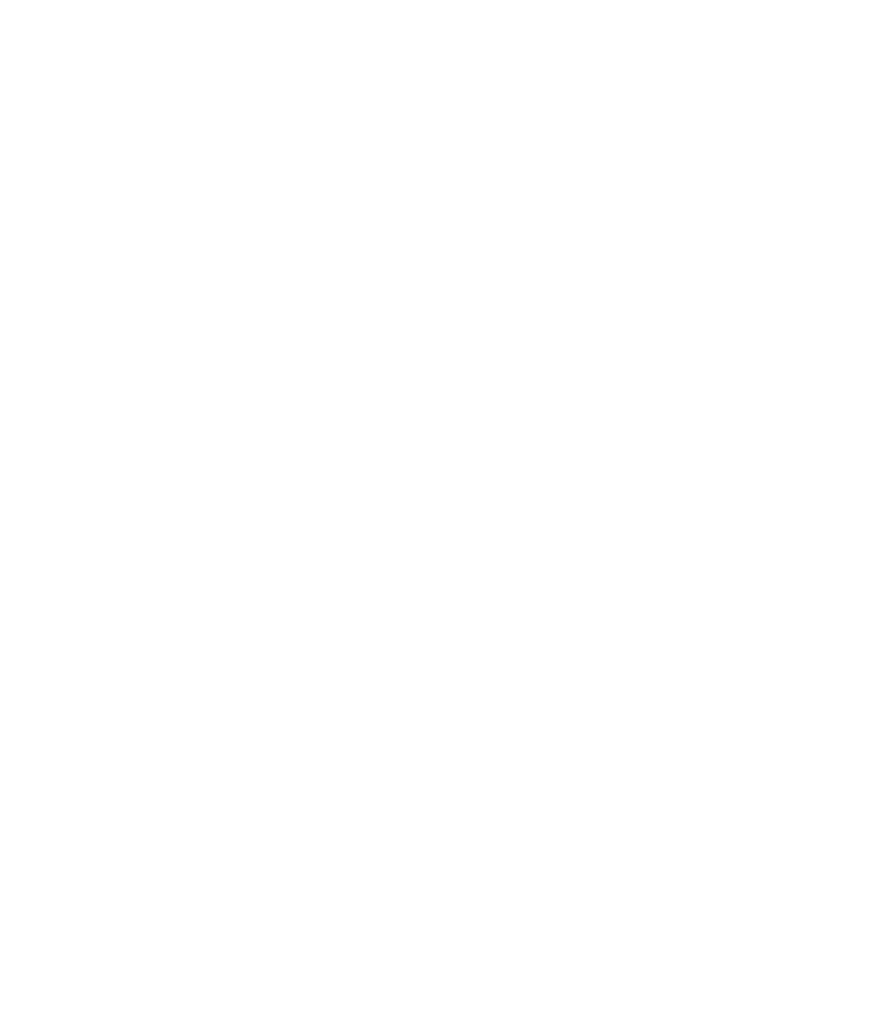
# Model space of a CAD drawing. Extents: x 72518 to 104580, y -134755 to -121361.
# Tile 41 of 47: x 102699 to 104580, y -133171 to -131000. Entities that reach past the tile are written whole.
import ezdxf

# ---------------------------------------------------------------- set-up
doc = ezdxf.new("R2010")
doc.units = 0
doc.header["$LTSCALE"] = 5
doc.header["$MEASUREMENT"] = 0
doc.layers.add('Opisy', color=3, linetype='Continuous', lineweight=9)
doc.styles.add('simplex', font='simplex.shx', dxfattribs={"width": 0.9})

msp = doc.modelspace()

# ---------------------------------------------------------------- texts
at = {"layer": 'Opisy', "insert": (96902.75, -131000.9), "char_height": 60, "width": 2503.0984, "attachment_point": 1, "style": 'simplex'}
msp.add_mtext('\\A1;{\\LUWAGA:}\\P1. LOKALIZACJA WG RYS. SDD-511-PT-001.\\P2. POD FUNDAMENTAMI WYKONAĆ PODLEWKĘ Z BETONU PODKŁADOWEGO C8/10 GR.10cm.\\P3. OTULINA 50mm.\\P4. OKUCIA POD DOK WYKONAĆ WG. WYTYCZNYCH DOSTAWCY DOKU.\\P\\pi-120,l120,t1200;{\\C3;5. W PRZYPADKU ZMIANY SYSTEMY PRZEŁADUNKOWEGO NALEŻY SPRAWDZIĆ WYMIARY DOKU. \\P}6. ROZPATRYWAĆ WRAZ Z RYS. ARCHITEKTURY.\\P\\pi0,l0,tz;7. PRZEJŚCIA I PRZEBICIA WG. RYS. INSTALACJI I ARCHITEKTURY.\\P8. IZOLACJA PRZECIWILGOCIOWA WG. PROJEKTU ARCHITEKTURY.\\P{\\W0.85;\\PPOD WSZYSTKIE FUNDAMENTY WYKONAĆ PODLEWKĘ Z BETONU PODKŁADOWEGO KLASY C8/10.\\P\\PPRZED PRZYSTĄPIENIEM DO ZAMÓWIENIA STALI ZBROJENIOWEJ NALEŻY SPRAWDZIĆ ZESTAWIENIE STALI.}', dxfattribs=at)

doc.saveas('drawing.dxf')
